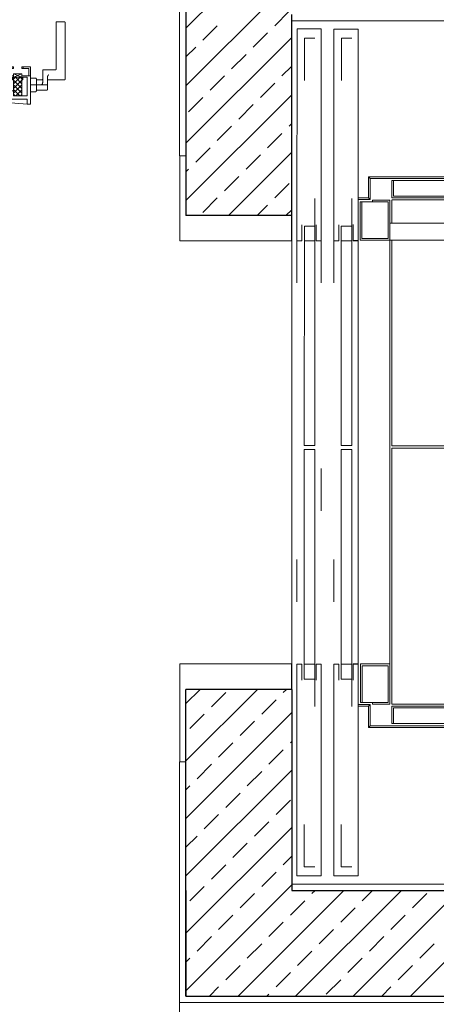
# Model space of a CAD drawing. Header units: metres. Extents: x -11.9 to 34.9, y 35 to 73.8.
# Tile 10 of 19: x 13.2 to 14.2, y 43.3 to 45.6. Entities that reach past the tile are written whole.
import ezdxf

# ---------------------------------------------------------------- set-up
doc = ezdxf.new("R2010")
doc.units = ezdxf.units.M
doc.header["$MEASUREMENT"] = 0
doc.linetypes.add('DGN Style 1', pattern=[0.655184, 0.00109, -0.654094])
doc.linetypes.add('DGN Style 2', pattern=[1.090157, 0.654094, -0.436063])
for name, color, linetype, lineweight in [('101_konst_beton', 3, 'Continuous', 30), ('103_konst_metal', 4, 'Continuous', 0), ('203_ausb_sonst', 7, 'Continuous', 0), ('401_treppen', 3, 'Continuous', 0), ('506_tga_brandschutz', 160, 'Continuous', 0), ('952_schraff_02', 7, 'Continuous', 0), ('A_221_AUS_TUR_MET', 7, 'Continuous', 0), ('beton', 7, 'Continuous', 0), ('Ebene 22', 7, 'Continuous', 0), ('Ebene 29', 7, 'Continuous', 0), ('Ebene 31', 7, 'Continuous', 0), ('Ebene 9', 7, 'Continuous', 0)]:
    doc.layers.add(name, color=color, linetype=linetype, lineweight=lineweight)

# ---------------------------------------------------------------- blocks, each defined once
blk = doc.blocks.new('*U21')
at = {"layer": 'A_221_AUS_TUR_MET', "linetype": 'DGN Style 2', "lineweight": 0}
for p, q in [((-0.0826, 0.0413), (-0.0826, 0.0298)), ((-0.0501, 0.0413), (-0.0826, 0.0413)), ((-0.0526, 0.0273), (-0.0801, 0.0273)), ((-0.0784, 0.0273), (-0.0784, 0.0021)), ((-0.0664, 0.0413), (-0.0664, 0.0011)), ((-0.0544, 0.0273), (-0.0544, 0.0144)), ((-0.0501, 0.0413), (-0.0501, 0.0298)), ((-0.0484, 0.0011), (-0.0774, 0.0011)), ((-0.0604, 0.0124), (-0.0319, 0.0124)), ((-0.0309, -0.0169), (-0.0309, 0.0114)), ((-0.0539, -0.0394), (-0.0539, -0.0009)), ((-0.0284, -0.0194), (0.0816, -0.0194)), ((0.0826, -0.0204), (0.0826, -0.0394)), ((-0.0529, -0.0404), (0.0816, -0.0404))]:
    blk.add_line(p, q, dxfattribs=at)
for centre, radius, start, end in [((-0.0801, 0.0298), 0.0025, 180, 270), ((-0.0526, 0.0298), 0.0025, 270, 0), ((-0.0774, 0.0021), 0.001, 180, 270), ((-0.0603, 0.02), 0.00761, 217.2975, 269.5724), ((-0.0559, -0.0009), 0.002, 0, 90), ((-0.0524, 0.0144), 0.002, 180, 270), ((-0.0485, -0.0065), 0.00766, 37.4803, 89.3896), ((-0.0319, 0.0114), 0.001, 0, 90), ((-0.0284, -0.0169), 0.0025, 180, 270), ((0.0816, -0.0204), 0.001, 0, 90), ((-0.0529, -0.0394), 0.001, 180, 270), ((0.0816, -0.0394), 0.001, 270, 0)]:
    blk.add_arc(centre, radius, start, end, dxfattribs=at)
blk = doc.blocks.new('*U22')
at = {"layer": 'A_221_AUS_TUR_MET', "linetype": 'DGN Style 2', "lineweight": 0}
for p, q in [((-0.0826, 0.0413), (-0.0826, 0.0298)), ((-0.0501, 0.0413), (-0.0826, 0.0413)), ((-0.0526, 0.0273), (-0.0801, 0.0273)), ((-0.0784, 0.0273), (-0.0784, 0.0021)), ((-0.0664, 0.0413), (-0.0664, 0.0011)), ((-0.0544, 0.0273), (-0.0544, 0.0144)), ((-0.0501, 0.0413), (-0.0501, 0.0298)), ((-0.0484, 0.0011), (-0.0774, 0.0011)), ((-0.0604, 0.0124), (-0.0319, 0.0124)), ((-0.0309, -0.0169), (-0.0309, 0.0114)), ((-0.0539, -0.0394), (-0.0539, -0.0009)), ((-0.0284, -0.0194), (0.0816, -0.0194)), ((0.0826, -0.0204), (0.0826, -0.0394)), ((-0.0529, -0.0404), (0.0816, -0.0404))]:
    blk.add_line(p, q, dxfattribs=at)
for centre, radius, start, end in [((-0.0801, 0.0298), 0.0025, 180, 270), ((-0.0526, 0.0298), 0.0025, 270, 0), ((-0.0774, 0.0021), 0.001, 180, 270), ((-0.0603, 0.02), 0.00761, 217.2975, 269.5724), ((-0.0559, -0.0009), 0.002, 0, 90), ((-0.0524, 0.0144), 0.002, 180, 270), ((-0.0485, -0.0065), 0.00766, 37.4803, 89.3896), ((-0.0319, 0.0114), 0.001, 0, 90), ((-0.0284, -0.0169), 0.0025, 180, 270), ((0.0816, -0.0204), 0.001, 0, 90), ((-0.0529, -0.0394), 0.001, 180, 270), ((0.0816, -0.0394), 0.001, 270, 0)]:
    blk.add_arc(centre, radius, start, end, dxfattribs=at)
blk = doc.blocks.new('*U20')
at = {"layer": 'A_221_AUS_TUR_MET', "linetype": 'DGN Style 2', "lineweight": 0}
for p, q in [((-0.0103, 0.3831), (-0.0221, 0.3831)), ((-0.0221, 0.3831), (-0.0221, 0.3511)), ((0.0221, 0.3949), (-0.0103, 0.3949)), ((-0.0103, 0.3949), (-0.0103, 0.3831)), ((-0.006, 0.395), (-0.0099, 0.3911)), ((0.0052, 0.395), (-0.0099, 0.3799)), ((-0.0099, 0.3949), (-0.0099, 0.3511)), ((0.0099, 0.3693), (-0.0099, 0.389)), ((0.0099, 0.3885), (-0.0099, 0.3688)), ((0.0099, 0.3581), (-0.0099, 0.3778)), ((0.0099, 0.3773), (-0.0099, 0.3576)), ((0.0099, 0.3804), (-0.0047, 0.395)), ((0.0099, 0.3916), (0.0065, 0.395)), ((0.0099, 0.3949), (0.0099, 0.3511)), ((0.0221, 0.3511), (0.0221, 0.3949)), ((-0.0221, 0.3511), (-0.0121, 0.3511)), ((0.0057, 0.3511), (-0.0099, 0.3667)), ((-0.0055, 0.3511), (-0.0099, 0.3555)), ((-0.0099, 0.3511), (-0.0099, 0.3432)), ((-0.0099, 0.3432), (0.0099, 0.3511)), ((-0.0099, 0.3511), (0.0099, 0.3432)), ((-0.0099, 0.3511), (0.0099, 0.3511)), ((0.0099, 0.3662), (-0.0052, 0.3511)), ((0.0099, 0.355), (0.006, 0.3511)), ((0.0099, 0.3511), (0.0099, 0.3432)), ((0.0121, 0.3511), (0.0221, 0.3511)), ((-0.03, 0.3475), (-0.0099, 0.3475)), ((-0.0099, 0.3432), (0.0099, 0.3432)), ((-0.0099, -0.5682), (-0.0099, 0.3432)), ((0, -0.5682), (0, 0.3432)), ((0.0099, 0.3475), (0.03, 0.3475)), ((0.0099, -0.5682), (0.0099, 0.3432)), ((-0.03, -0.5725), (-0.0099, -0.5725)), ((-0.0221, -0.6081), (-0.0221, -0.5761)), ((-0.0221, -0.5761), (-0.0121, -0.5761)), ((-0.0099, -0.5682), (0.0099, -0.5682)), ((-0.0099, -0.5761), (-0.0099, -0.5682)), ((-0.0099, -0.5682), (0.0099, -0.5761)), ((-0.0099, -0.5761), (0.0099, -0.5682)), ((-0.0099, -0.6199), (-0.0099, -0.5761)), ((-0.0099, -0.5761), (0.0099, -0.5761)), ((0.0057, -0.5761), (-0.0099, -0.5916)), ((-0.0055, -0.5761), (-0.0099, -0.5805)), ((0.0099, -0.5911), (-0.0052, -0.5761)), ((0.0099, -0.58), (0.006, -0.5761)), ((0.0099, -0.5761), (0.0099, -0.5682)), ((0.0099, -0.5725), (0.03, -0.5725)), ((0.0099, -0.6199), (0.0099, -0.5761)), ((0.0121, -0.5761), (0.0221, -0.5761)), ((0.0221, -0.5761), (0.0221, -0.6199)), ((0.0099, -0.6023), (-0.0099, -0.5826)), ((0.0099, -0.5831), (-0.0099, -0.6028)), ((0.0099, -0.6135), (-0.0099, -0.5937)), ((0.0099, -0.5942), (-0.0099, -0.614)), ((0.0052, -0.6199), (-0.0099, -0.6049)), ((-0.0103, -0.6081), (-0.0221, -0.6081)), ((-0.0103, -0.6199), (-0.0103, -0.6081)), ((0.0221, -0.6199), (-0.0103, -0.6199)), ((-0.006, -0.6199), (-0.0099, -0.6161)), ((0.0099, -0.6054), (-0.0047, -0.6199)), ((0.0099, -0.6166), (0.0065, -0.6199))]:
    blk.add_line(p, q, dxfattribs=at)
at = {"layer": 'A_221_AUS_TUR_MET', "color": 8, "linetype": 'DGN Style 2', "lineweight": 0}
for p, q in [((-0.03, -0.551), (-0.03, 0.326)), ((0.03, -0.551), (0.03, 0.326))]:
    blk.add_line(p, q, dxfattribs=at)
at = {"layer": 'A_221_AUS_TUR_MET', "linetype": 'DGN Style 2', "lineweight": 0, "flags": 128}
for points in [[(0.03, 0.3475), (0.03, 0.4147), (0.0221, 0.4147), (0.0221, 0.4028), (-0.0182, 0.4028), (-0.0182, 0.391), (-0.03, 0.391), (-0.03, 0.3475)], [(-0.0099, 0.3511), (-0.0099, 0.3575), (-0.0121, 0.3575), (-0.0121, 0.3511)], [(0.0099, 0.3511), (0.0099, 0.3575), (0.0121, 0.3575), (0.0121, 0.3511)], [(-0.03, 0.3475), (-0.03, 0.326), (-0.0129, 0.326)], [(-0.026, 0.3475), (-0.026, 0.33), (-0.0129, 0.33)], [(0.03, 0.3475), (0.03, 0.326), (0.0129, 0.326)], [(0.026, 0.3475), (0.026, 0.33), (0.0129, 0.33)], [(-0.03, -0.5725), (-0.03, -0.551), (-0.0129, -0.551)], [(-0.026, -0.5725), (-0.026, -0.555), (-0.0129, -0.555)], [(0.03, -0.5725), (0.03, -0.551), (0.0129, -0.551)], [(0.026, -0.5725), (0.026, -0.555), (0.0129, -0.555)], [(0.03, -0.5725), (0.03, -0.6397), (0.0221, -0.6397), (0.0221, -0.6278), (-0.0182, -0.6278), (-0.0182, -0.616), (-0.03, -0.616), (-0.03, -0.5725)], [(-0.0099, -0.5761), (-0.0099, -0.5825), (-0.0121, -0.5825), (-0.0121, -0.5761)], [(0.0099, -0.5761), (0.0099, -0.5825), (0.0121, -0.5825), (0.0121, -0.5761)]]:
    blk.add_lwpolyline(points, dxfattribs=at)
for points in [[(-0.0129, 0.326), (-0.0099, 0.326), (-0.0099, 0.33), (-0.0129, 0.33)], [(0.0099, 0.326), (0.0129, 0.326), (0.0129, 0.33), (0.0099, 0.33)], [(-0.0129, -0.551), (-0.0099, -0.551), (-0.0099, -0.555), (-0.0129, -0.555)], [(0.0099, -0.551), (0.0129, -0.551), (0.0129, -0.555), (0.0099, -0.555)]]:
    blk.add_lwpolyline(points, close=True, dxfattribs=at)
at = {"layer": 'A_221_AUS_TUR_MET', "linetype": 'DGN Style 2', "lineweight": 0, "rotation": 270}
blk.add_blockref('*U21', (-0.0713, 0.3029), dxfattribs=at)
at = {"layer": 'A_221_AUS_TUR_MET', "linetype": 'DGN Style 2', "lineweight": 0, "extrusion": (0, 0, -1), "rotation": 270}
blk.add_blockref('*U22', (-0.0713, 0.3029), dxfattribs=at)
blk = doc.blocks.new('*U17')
at = {"layer": 'A_221_AUS_TUR_MET', "linetype": 'DGN Style 2', "lineweight": 0, "extrusion": (0, 0, -1)}
blk.add_arc((1.0367, 0.4473), 1.0565, 178.9154, 268.4874, dxfattribs=at)
at = {"layer": 'A_221_AUS_TUR_MET', "linetype": 'DGN Style 2', "lineweight": 0, "rotation": 180}
blk.add_blockref('*U20', (-0.9867, -0.1943), dxfattribs=at)
blk = doc.blocks.new('*U8')
at = {"layer": '103_konst_metal', "color": 7, "linetype": 'Continuous', "lineweight": 0}
for p, q in [((-0.0125, -0.275), (-0.0125, 0.2678)), ((0.0125, 0.2678), (-0.0125, 0.2678)), ((0.0125, 0.2678), (0.0125, -0.275)), ((0.0125, -0.275), (-0.0125, -0.275)), ((0.0125, -0.275), (-0.0125, -0.275))]:
    blk.add_line(p, q, dxfattribs=at)
blk = doc.blocks.new('*U9')
at = {"layer": '103_konst_metal', "color": 7, "linetype": 'DGN Style 1', "lineweight": 0}
for p, q in [((-0.0125, -0.275), (-0.0125, 0.2037)), ((0.0125, 0.2037), (-0.0125, 0.2037)), ((0.0125, 0.2037), (0.0125, -0.275)), ((0.0125, -0.275), (-0.0125, -0.275)), ((0.0125, -0.275), (-0.0125, -0.275))]:
    blk.add_line(p, q, dxfattribs=at)
blk = doc.blocks.new('*U10')
at = {"layer": '103_konst_metal', "color": 7, "linetype": 'Continuous', "lineweight": 0}
for p, q in [((-0.0125, -0.275), (-0.0125, 0.2438)), ((0.0125, 0.2438), (-0.0125, 0.2438)), ((0.0125, 0.2438), (0.0125, -0.275)), ((0.0125, -0.275), (-0.0125, -0.275)), ((0.0125, -0.275), (-0.0125, -0.275))]:
    blk.add_line(p, q, dxfattribs=at)
blk = doc.blocks.new('*U11')
at = {"layer": '103_konst_metal', "color": 7, "linetype": 'DGN Style 1', "lineweight": 0}
for p, q in [((-0.0125, -0.275), (-0.0125, 0.2046)), ((0.0125, 0.2046), (-0.0125, 0.2046)), ((0.0125, 0.2046), (0.0125, -0.275)), ((0.0125, -0.275), (-0.0125, -0.275)), ((0.0125, -0.275), (-0.0125, -0.275))]:
    blk.add_line(p, q, dxfattribs=at)
blk = doc.blocks.new('*U12')
at = {"layer": '103_konst_metal', "color": 7, "linetype": 'DGN Style 1', "lineweight": 0}
for p, q in [((-0.0125, -0.275), (-0.0125, 0.2037)), ((0.0125, 0.2037), (-0.0125, 0.2037)), ((0.0125, 0.2037), (0.0125, -0.275)), ((0.0125, -0.275), (-0.0125, -0.275)), ((0.0125, -0.275), (-0.0125, -0.275))]:
    blk.add_line(p, q, dxfattribs=at)
blk = doc.blocks.new('*U13')
at = {"layer": '103_konst_metal', "color": 7, "linetype": 'DGN Style 1', "lineweight": 0}
for p, q in [((-0.0125, -0.275), (-0.0125, 0.2046)), ((0.0125, 0.2046), (-0.0125, 0.2046)), ((0.0125, 0.2046), (0.0125, -0.275)), ((0.0125, -0.275), (-0.0125, -0.275)), ((0.0125, -0.275), (-0.0125, -0.275))]:
    blk.add_line(p, q, dxfattribs=at)
blk = doc.blocks.new('*U15')
at = {"layer": 'Ebene 31', "color": 2, "linetype": 'Continuous', "lineweight": 0}
for p, q in [((-0.0173, -0.096), (-0.0173, -0.005)), ((0.0522, -0.005), (-0.0173, -0.005)), ((-0.0133, -0.096), (-0.0133, -0.009)), ((0.0482, -0.009), (-0.0133, -0.009)), ((0.0482, -0.096), (0.0482, -0.009)), ((0.0522, -0.1), (0.0522, -0.005)), ((-0.0133, -0.096), (-0.0173, -0.096)), ((0.0112, -0.096), (-0.0133, -0.096)), ((0.0112, -0.096), (0.0112, -0.096)), ((0.0482, -0.096), (0.0112, -0.096)), ((0.0112, -0.1), (0.0112, -0.096)), ((0.0522, -0.1), (0.0112, -0.1))]:
    blk.add_line(p, q, dxfattribs=at)

msp = doc.modelspace()

# ---------------------------------------------------------------- linework, layer by layer
at = {"layer": '101_konst_beton', "color": 3, "linetype": 'Continuous', "lineweight": 30}
for p, q in [((13.5836, 45.8814), (13.5836, 45.1563)), ((13.8336, 45.1564), (13.8336, 45.6314)), ((13.8336, 45.1564), (13.5836, 45.1563)), ((13.5836, 43.3114), (13.5836, 44.0364)), ((13.8336, 44.0364), (13.5836, 44.0364)), ((13.8336, 44.0364), (13.8336, 43.5614)), ((13.8336, 43.5614), (15.9216, 43.5614)), ((13.5836, 43.3114), (15.9216, 43.3114))]:
    msp.add_line(p, q, dxfattribs=at)
at = {"layer": '101_konst_beton', "linetype": 'Continuous', "lineweight": 0}
msp.add_line((13.5686, 43.2964), (13.5686, 43.1377), dxfattribs=at)
at = {"layer": '101_konst_beton', "color": 3, "linetype": 'Continuous', "lineweight": 30, "flags": 128}
msp.add_lwpolyline([(13.5836, 43.5614), (13.5836, 43.3114)], dxfattribs=at)
at = {"layer": '103_konst_metal', "color": 2, "linetype": 'Continuous', "lineweight": 0}
for p, q in [((13.8458, 45.0964), (13.8459, 45.5973)), ((13.8459, 45.5973), (13.9032, 45.5973)), ((13.9032, 45.0963), (13.9032, 45.5973)), ((13.9332, 45.0963), (13.9332, 45.5972)), ((13.9332, 45.5972), (13.9906, 45.5972)), ((13.9905, 45.0963), (13.9906, 45.5972)), ((13.8576, 45.0964), (13.8576, 45.1342)), ((13.8914, 45.0964), (13.8914, 45.1342)), ((13.9449, 45.0963), (13.9449, 45.1342)), ((13.9787, 45.0963), (13.9787, 45.1342)), ((13.8576, 45.0964), (13.8458, 45.0964)), ((13.8914, 45.0964), (13.9032, 45.0963)), ((13.9449, 45.0963), (13.9332, 45.0963)), ((13.9787, 45.0963), (13.9905, 45.0963)), ((13.8574, 44.0957), (13.8456, 44.0957)), ((13.8456, 44.0957), (13.8456, 43.5957)), ((13.8574, 44.0957), (13.8574, 44.0579)), ((13.8912, 44.0957), (13.903, 44.0957)), ((13.8912, 44.0957), (13.8912, 44.0579)), ((13.903, 44.0957), (13.9029, 43.5957)), ((13.933, 44.0957), (13.9329, 43.5957)), ((13.9448, 44.0957), (13.933, 44.0957)), ((13.9448, 44.0957), (13.9448, 44.0578)), ((13.9786, 44.0957), (13.9904, 44.0957)), ((13.9786, 44.0957), (13.9786, 44.0578)), ((13.9904, 44.0957), (13.9903, 43.5957)), ((13.8456, 43.5957), (13.9029, 43.5957)), ((13.9329, 43.5957), (13.9903, 43.5957))]:
    msp.add_line(p, q, dxfattribs=at)
at = {"layer": '103_konst_metal', "color": 7, "linetype": 'Continuous', "lineweight": 0}
for p, q in [((13.8632, 45.1314), (13.8631, 44.6126)), ((13.8632, 45.1314), (13.8882, 45.1313)), ((13.8881, 44.6126), (13.8882, 45.1313)), ((13.8631, 44.6126), (13.8881, 44.6126)), ((13.8631, 44.6126), (13.8881, 44.6126)), ((13.863, 44.0607), (13.8631, 44.6035)), ((13.8631, 44.6035), (13.8881, 44.6035)), ((13.8631, 44.6035), (13.8881, 44.6035)), ((13.8881, 44.6035), (13.888, 44.0607)), ((13.8631, 44.0607), (13.8881, 44.0607))]:
    msp.add_line(p, q, dxfattribs=at)
at = {"layer": '103_konst_metal', "color": 7, "linetype": 'DGN Style 1', "lineweight": 0}
for p, q in [((13.8458, 45.0973), (13.8456, 44.0957)), ((13.9032, 45.0972), (13.9031, 44.5585)), ((13.9332, 45.0972), (13.933, 44.0957)), ((13.9905, 44.0964), (13.9904, 45.0979)), ((13.9031, 44.5585), (13.903, 44.0957))]:
    msp.add_line(p, q, dxfattribs=at)
at = {"layer": '203_ausb_sonst', "linetype": 'Continuous', "lineweight": 0}
for p, q in [((13.8336, 45.6164), (15.9366, 45.6164)), ((13.8336, 43.5764), (15.9366, 43.5764)), ((13.5686, 43.2964), (15.9366, 43.2964))]:
    msp.add_line(p, q, dxfattribs=at)
at = {"layer": '203_ausb_sonst', "linetype": 'Continuous', "lineweight": 0, "flags": 128}
for points in [[(13.5686, 45.8964), (13.5686, 45.2974), (13.5836, 45.2974)], [(13.5686, 43.2964), (13.5686, 43.8653), (13.5836, 43.8653)]]:
    msp.add_lwpolyline(points, dxfattribs=at)
at = {"layer": '401_treppen', "linetype": 'Continuous', "lineweight": 0}
msp.add_line((13.8336, 45.1563), (13.8336, 44.0364), dxfattribs=at)
at = {"layer": '506_tga_brandschutz', "color": 3, "linetype": 'Continuous', "lineweight": 0}
msp.add_line((13.8336, 43.5614), (13.8336, 45.5964), dxfattribs=at)
at = {"layer": '952_schraff_02', "linetype": 'Continuous', "lineweight": 0}
for p, q in [((13.5836, 45.4632), (14.0017, 45.8814)), ((13.5836, 45.599), (13.8659, 45.8814)), ((13.7933, 45.6051), (13.8272, 45.639)), ((13.6236, 45.5711), (13.6575, 45.6051)), ((13.5836, 45.3275), (13.8336, 45.5775)), ((13.7424, 45.5542), (13.7763, 45.5881)), ((13.5836, 45.5311), (13.6066, 45.5542)), ((13.6915, 45.5033), (13.7254, 45.5372)), ((13.8103, 45.4863), (13.8336, 45.5096)), ((13.6406, 45.4523), (13.6745, 45.4863)), ((13.7594, 45.4354), (13.7933, 45.4693)), ((13.5836, 45.1917), (13.8336, 45.4417)), ((13.5897, 45.4014), (13.6236, 45.4354)), ((13.7085, 45.3845), (13.7424, 45.4184)), ((13.6575, 45.3335), (13.6915, 45.3675)), ((13.8272, 45.3675), (13.8336, 45.3738)), ((13.7763, 45.3166), (13.8103, 45.3505)), ((13.6066, 45.2826), (13.6406, 45.3166)), ((13.684, 45.1563), (13.8336, 45.3059)), ((13.7254, 45.2657), (13.7594, 45.2996)), ((13.5836, 45.2596), (13.5897, 45.2657)), ((13.6745, 45.2148), (13.7085, 45.2487)), ((13.7933, 45.1978), (13.8272, 45.2317)), ((13.6236, 45.1638), (13.6575, 45.1978)), ((13.7519, 45.1563), (13.7763, 45.1808)), ((13.8197, 45.1563), (13.8336, 45.1702)), ((13.5836, 43.8672), (13.7528, 44.0364)), ((13.5836, 44.0029), (13.6171, 44.0364)), ((13.8133, 44.029), (13.8207, 44.0364)), ((13.6436, 43.995), (13.6775, 44.029)), ((13.7624, 43.9781), (13.7963, 44.012)), ((13.5836, 43.7314), (13.8336, 43.9814)), ((13.5927, 43.9441), (13.6266, 43.9781)), ((13.7115, 43.9272), (13.7454, 43.9611)), ((13.6606, 43.8763), (13.6945, 43.9102)), ((13.7793, 43.8593), (13.8133, 43.8932)), ((13.8303, 43.9102), (13.8336, 43.9135)), ((13.5836, 43.5956), (13.8336, 43.8456)), ((13.6096, 43.8253), (13.6436, 43.8593)), ((13.7284, 43.8084), (13.7624, 43.8423)), ((13.5836, 43.7993), (13.5927, 43.8084)), ((13.6775, 43.7575), (13.7115, 43.7914)), ((13.7963, 43.7405), (13.8303, 43.7744)), ((13.6266, 43.7065), (13.6606, 43.7405)), ((13.5836, 43.4599), (13.8336, 43.7099)), ((13.7454, 43.6896), (13.7793, 43.7235)), ((13.5836, 43.6635), (13.6096, 43.6896)), ((13.6945, 43.6387), (13.7284, 43.6726)), ((13.8133, 43.6217), (13.8336, 43.642)), ((13.6436, 43.5878), (13.6775, 43.6217)), ((13.7624, 43.5708), (13.7963, 43.6047)), ((13.5836, 43.3241), (13.8336, 43.5741)), ((13.5927, 43.5368), (13.6266, 43.5708)), ((13.7066, 43.3114), (13.9566, 43.5614)), ((13.7115, 43.5199), (13.7454, 43.5538)), ((13.8424, 43.3114), (14.0924, 43.5614)), ((13.8812, 43.5538), (13.8888, 43.5614)), ((13.9782, 43.3114), (14.2282, 43.5614)), ((14, 43.5368), (14.0245, 43.5614)), ((14.1139, 43.3114), (14.3639, 43.5614)), ((14.1188, 43.5199), (14.1527, 43.5538)), ((13.8303, 43.5029), (13.8642, 43.5368)), ((13.9491, 43.4859), (13.983, 43.5199)), ((13.6606, 43.469), (13.6945, 43.5029)), ((14.0678, 43.469), (14.1018, 43.5029)), ((13.7793, 43.452), (13.8133, 43.4859)), ((13.6096, 43.418), (13.6436, 43.452)), ((13.8981, 43.435), (13.9321, 43.469)), ((14.0169, 43.418), (14.0509, 43.452)), ((13.7284, 43.4011), (13.7624, 43.435)), ((14.1357, 43.4011), (14.1697, 43.435)), ((13.8472, 43.3841), (13.8812, 43.418)), ((13.5836, 43.392), (13.5927, 43.4011)), ((13.6775, 43.3502), (13.7115, 43.3841)), ((13.966, 43.3671), (14, 43.4011)), ((14.0848, 43.3502), (14.1188, 43.3841)), ((13.7963, 43.3332), (13.8303, 43.3671)), ((13.6388, 43.3114), (13.6606, 43.3332)), ((13.9151, 43.3162), (13.9491, 43.3502)), ((14.0461, 43.3114), (14.0678, 43.3332)), ((13.7745, 43.3114), (13.7793, 43.3162))]:
    msp.add_line(p, q, dxfattribs=at)
at = {"layer": 'beton', "color": 3, "linetype": 'Continuous', "lineweight": 30, "ltscale": 10000}
msp.add_line((13.8336, 44.0364), (13.5836, 44.0364), dxfattribs=at)
at = {"layer": 'Ebene 22', "color": 7, "linetype": 'Continuous', "lineweight": 0}
for p, q in [((15.7999, 45.1931), (14.0699, 45.1931)), ((14.0699, 45.1929), (14.0699, 45.138)), ((14.0649, 45.098), (14.065, 44.0964)), ((14.0699, 45.098), (14.07, 44.6117)), ((14.4881, 44.6117), (14.07, 44.6117)), ((14.07, 44.6067), (14.07, 44.0014)), ((14.4881, 44.6067), (14.07, 44.6067)), ((14.9335, 44.0016), (14.07, 44.0014))]:
    msp.add_line(p, q, dxfattribs=at)
at = {"layer": 'Ebene 29', "color": 160, "linetype": 'Continuous', "lineweight": 13}
for p, q in [((13.8329, 45.0963), (13.8329, 45.1563)), ((13.8329, 44.0964), (13.8329, 44.0364))]:
    msp.add_line(p, q, dxfattribs=at)
at = {"layer": 'Ebene 29', "color": 160, "linetype": 'Continuous', "lineweight": 13, "flags": 128}
for points in [[(13.8329, 45.0963), (13.5687, 45.0964), (13.5687, 45.2974)], [(13.8329, 44.0964), (13.5687, 44.0964), (13.5687, 43.8653)]]:
    msp.add_lwpolyline(points, dxfattribs=at)
at = {"layer": 'Ebene 31', "color": 2, "linetype": 'Continuous', "lineweight": 0}
for p, q in [((13.9905, 45.0972), (13.9906, 45.5972)), ((15.8549, 45.2482), (14.0149, 45.2479)), ((14.0189, 45.2439), (14.0149, 45.2479)), ((14.0149, 45.2479), (14.0149, 45.1979)), ((15.8509, 45.2442), (14.0189, 45.2439)), ((14.0189, 45.2439), (14.0189, 45.1939)), ((14.0699, 45.2389), (14.0699, 45.1979)), ((14.0739, 45.2389), (14.0699, 45.2389)), ((15.7959, 45.2392), (14.0739, 45.2389)), ((14.0739, 45.2389), (14.0739, 45.2019)), ((13.9904, 45.1979), (14.0149, 45.1979)), ((13.9904, 45.1939), (14.0189, 45.1939)), ((14.019, 45.1939), (14.0149, 45.1979)), ((15.7999, 45.1983), (14.0699, 45.1979)), ((14.5611, 45.202), (14.0739, 45.2019)), ((13.9954, 45.1889), (13.9954, 45.0979)), ((13.9994, 45.1889), (13.9954, 45.1889)), ((13.9994, 45.1889), (13.9994, 45.1019)), ((14.0239, 45.1889), (13.9994, 45.1889)), ((14.0649, 45.193), (14.0239, 45.1929)), ((14.0239, 45.1929), (14.0239, 45.1889)), ((14.0239, 45.1889), (14.0239, 45.1889)), ((14.0609, 45.1889), (14.0239, 45.1889)), ((14.0609, 45.1889), (14.0609, 45.102)), ((14.0649, 45.193), (14.0649, 45.098)), ((13.9787, 45.0972), (13.9787, 45.1351)), ((14.0649, 45.138), (15.8049, 45.1382)), ((14.0609, 45.102), (13.9994, 45.1019)), ((13.9787, 45.0972), (13.9905, 45.0972)), ((14.0649, 45.098), (13.9954, 45.0979)), ((14.0649, 45.098), (15.8049, 45.0982)), ((13.9786, 44.0966), (13.9904, 44.0966)), ((13.9786, 44.0966), (13.9786, 44.0587)), ((14.0651, 44.0964), (13.9956, 44.0964)), ((13.9905, 44.0004), (14.019, 44.0004)), ((13.9905, 43.9964), (14.015, 43.9964)), ((14.0191, 44.0005), (14.015, 43.9964)), ((14.015, 43.9464), (14.015, 43.9964)), ((14.019, 43.9504), (14.019, 44.0004)), ((14.8345, 43.9966), (14.07, 43.9964)), ((14.0701, 43.9554), (14.07, 43.9964)), ((14.8305, 43.9926), (14.074, 43.9924)), ((14.074, 43.9554), (14.074, 43.9924)), ((14.019, 43.9504), (14.015, 43.9464)), ((15.855, 43.9467), (14.015, 43.9464)), ((15.851, 43.9507), (14.019, 43.9504)), ((14.074, 43.9554), (14.0701, 43.9554)), ((15.0395, 43.9556), (14.074, 43.9554))]:
    msp.add_line(p, q, dxfattribs=at)
at = {"layer": 'Ebene 31', "color": 7, "linetype": 'Continuous', "lineweight": 0}
msp.add_line((13.9904, 45.0979), (13.9905, 44.0464), dxfattribs=at)
at = {"layer": 'Ebene 31', "color": 54, "linetype": 'Continuous', "lineweight": 0}
msp.add_line((14.065, 44.0973), (14.065, 44.0133), dxfattribs=at)
at = {"layer": 'Ebene 9', "color": 3, "linetype": 'Continuous', "lineweight": 30}
for p, q in [((13.8329, 45.1563), (13.5836, 45.1564)), ((13.8329, 44.0364), (13.5836, 44.0364))]:
    msp.add_line(p, q, dxfattribs=at)

# ---------------------------------------------------------------- block references
at = {"layer": '103_konst_metal', "color": 7, "linetype": 'DGN Style 1', "lineweight": 0, "extrusion": (0, 0, -1)}
for name, p, xscale, yscale, zscale, rotation in [('*U13', (-13.8757, 45.3713), 0.9999528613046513, 0.9999528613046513, 0.9999528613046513, 0.009075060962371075), ('*U11', (-13.9631, 45.3713), 0.9999707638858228, 0.9999707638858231, 0.9999707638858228, 0.008677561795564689)]:
    msp.add_blockref(name, p, dxfattribs=dict(at, xscale=xscale, yscale=yscale, zscale=zscale, rotation=rotation))
at = {"layer": '103_konst_metal', "color": 7, "linetype": 'Continuous', "lineweight": 0, "extrusion": (0, 0, -1), "xscale": 0.9999707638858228, "yscale": 0.9999707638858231, "zscale": 0.9999707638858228, "rotation": 0.008677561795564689}
msp.add_blockref('*U10', (-13.963, 44.8875), dxfattribs=at)
at = {"layer": '103_konst_metal', "color": 7, "linetype": 'Continuous', "lineweight": 0, "xscale": 0.9999545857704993, "yscale": 0.9999545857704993, "zscale": 0.9999545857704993, "rotation": 179.9922818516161}
msp.add_blockref('*U8', (13.9629, 44.3285), dxfattribs=at)
at = {"layer": '103_konst_metal', "color": 7, "linetype": 'DGN Style 1', "lineweight": 0}
for name, p, xscale, yscale, zscale, rotation in [('*U12', (13.8755, 43.8207), 0.999969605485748, 0.999969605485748, 0.999969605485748, 179.9918519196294), ('*U9', (13.9629, 43.8207), 0.9999545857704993, 0.9999545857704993, 0.9999545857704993, 179.9922818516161)]:
    msp.add_blockref(name, p, dxfattribs=dict(at, xscale=xscale, yscale=yscale, zscale=zscale, rotation=rotation))
at = {"layer": 'A_221_AUS_TUR_MET', "linetype": 'Continuous', "lineweight": 0, "extrusion": (0, 0, -1)}
msp.add_blockref('*U17', (-12.1994, 46.0285), dxfattribs=at)
at = {"layer": 'Ebene 31', "color": 2, "linetype": 'Continuous', "lineweight": 0, "xscale": 0.9999545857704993, "yscale": 0.9999545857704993, "zscale": 0.9999545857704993, "rotation": 0.007336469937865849}
msp.add_blockref('*U15', (14.0128, 44.1014), dxfattribs=at)

doc.saveas('drawing.dxf')
